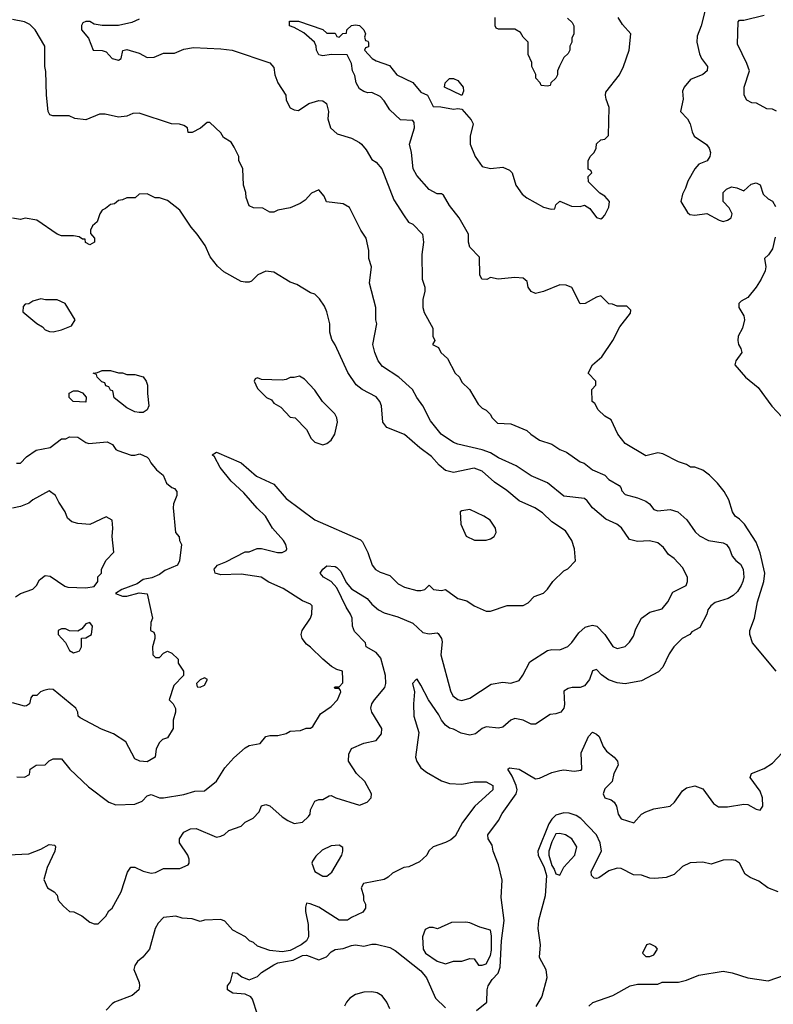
# Model space of a CAD drawing. Header units: inches. Extents: x 2380053 to 2584298, y 380219 to 546618.
# Tile 256 of 256: x 2450966 to 2454655, y 511500 to 516320. Entities that reach past the tile are written whole.
import ezdxf

# ---------------------------------------------------------------- set-up
doc = ezdxf.new("R2010")
doc.units = ezdxf.units.IN
doc.header["$MEASUREMENT"] = 0
doc.layers.add('C4551', color=7, linetype='Continuous')

msp = doc.modelspace()

# ---------------------------------------------------------------- linework, layer by layer
at = {"layer": 'C4551', "color": 2}
for points, elevation in [([(2450910, 512232), (2451010, 512236), (2451070, 512258.8), (2451110, 512282), (2451138, 512278), (2451142, 512270), (2451138, 512250), (2451101, 512170), (2451084.7, 512110), (2451102, 512070), (2451134, 512050), (2451150, 512034), (2451154, 512010), (2451179.6, 511979.6), (2451210, 511954), (2451231.6, 511951.6), (2451270, 511932), (2451310, 511902), (2451330, 511894), (2451350, 511894), (2451388.4, 511931.6), (2451403.1, 511956.9), (2451418, 511970), (2451462, 512050), (2451493.6, 512146.4), (2451510, 512171.3), (2451530, 512171.3), (2451570, 512151.3), (2451610, 512141), (2451630, 512144.7), (2451670, 512164.7), (2451750, 512164.7), (2451790, 512182), (2451795.3, 512190), (2451795.3, 512210), (2451788.7, 512230), (2451748.7, 512290), (2451748.7, 512310), (2451770, 512342), (2451802, 512358), (2451830, 512361), (2451930, 512318), (2451950, 512322), (2451968.9, 512331.1), (2451989.1, 512350.9), (2452050, 512372), (2452070, 512392), (2452108.9, 512411.1), (2452138, 512442), (2452149.3, 512470.7), (2452170, 512478), (2452190, 512471.3), (2452250, 512418), (2452278.8, 512398.8), (2452310, 512384.7), (2452350, 512392), (2452380.4, 512419.6), (2452388, 512430), (2452388.9, 512451.1), (2452410, 512494), (2452430, 512502), (2452450, 512502), (2452480.4, 512519.6), (2452490, 512522), (2452514, 512510), (2452630, 512474), (2452666, 512490), (2452686, 512510), (2452688, 512530), (2452655.3, 512590), (2452615.3, 512630), (2452575.3, 512690), (2452576.4, 512723.6), (2452590, 512752), (2452650, 512778), (2452710, 512791.3), (2452736.5, 512823.5), (2452739, 512850), (2452689.3, 512929.3), (2452685.2, 512950), (2452689.3, 512970), (2452702.7, 512990), (2452752.7, 513050), (2452758, 513070), (2452756, 513110), (2452734, 513194), (2452710, 513222), (2452662, 513250), (2452658, 513270), (2452604.7, 513324.7), (2452595.3, 513350), (2452593.2, 513390), (2452585.2, 513410), (2452563.9, 513443.9), (2452518, 513538), (2452490, 513569.4), (2452453.2, 513590), (2452437.2, 513610), (2452449.4, 513630.6), (2452470, 513646.8), (2452510, 513643), (2452518.3, 513638.3), (2452537.6, 513617.6), (2452563.9, 513563.9), (2452590, 513534), (2452666.6, 513486.6), (2452690, 513458), (2452722, 513430), (2452750, 513416), (2452816.8, 513396.8), (2452890, 513366), (2452939.8, 513319.8), (2452970, 513314), (2453010, 513318), (2453014.4, 513314.4), (2453030.7, 513290.7), (2453034.4, 513274.4), (2453028, 513210), (2453074.4, 513034.4), (2453086, 513010), (2453110, 512991), (2453130, 512986.8), (2453170, 512998.8), (2453273.6, 513066.4), (2453330, 513077.3), (2453370, 513071), (2453410, 513084.7), (2453429.3, 513110.7), (2453463.1, 513176.9), (2453550, 513231), (2453570, 513236), (2453610, 513234.8), (2453649.3, 513250.7), (2453669.3, 513270.7), (2453702, 513318), (2453734.6, 513345.4), (2453750, 513351.3), (2453770, 513356), (2453791.3, 513350), (2453830.6, 513310.6), (2453870, 513251.3), (2453890, 513242), (2453930, 513252), (2453950, 513272), (2453970, 513302), (2453982, 513338), (2454009.5, 513390.5), (2454050, 513418.8), (2454110, 513436), (2454139, 513470), (2454163.1, 513516.9), (2454228, 513550), (2454235.3, 513570), (2454235.3, 513590), (2454210, 513638), (2454170, 513682), (2454142, 513702), (2454116.5, 513736.5), (2454090, 513759), (2454049.1, 513769.1), (2453990, 513766), (2453950, 513775.3), (2453911.7, 513831.7), (2453889.5, 513849.5), (2453834.8, 513874.8), (2453769.6, 513929.6), (2453744.1, 513964.1), (2453730, 513976), (2453630, 513986.6), (2453550, 514053.2), (2453470, 514086), (2453395.6, 514135.6), (2453310, 514175.1), (2453270, 514199.5), (2453230, 514214), (2453110, 514241.2), (2453089.5, 514249.5), (2453029, 514290), (2452976.5, 514356.5), (2452939, 514430), (2452909.5, 514469.5), (2452889, 514510), (2452822, 514570), (2452742.4, 514622.4), (2452721.2, 514650), (2452704, 514690), (2452695.3, 514730), (2452714, 514830), (2452709.1, 514850.9), (2452708.7, 514910), (2452678, 515030), (2452688.7, 515110), (2452675.3, 515150), (2452675.3, 515190), (2452662, 515250), (2452635.3, 515290), (2452580.4, 515400.4), (2452550, 515418), (2452468.4, 515428.4), (2452456.4, 515456.4), (2452430, 515486), (2452394, 515470), (2452363.6, 515436.4), (2452339.6, 515420.4), (2452290, 515398), (2452230, 515388), (2452210, 515378), (2452190, 515378), (2452156.4, 515396.4), (2452110, 515398), (2452090, 515408), (2452075.3, 515450), (2452073.6, 515473.6), (2452062, 515510), (2452058, 515590), (2452038, 515630), (2452038, 515650), (2452016.4, 515696.4), (2452000.4, 515720.4), (2451963.1, 515743.1), (2451950, 515766), (2451896.4, 515816.4), (2451883.6, 515816.4), (2451851.6, 515788.4), (2451810, 515768), (2451790, 515768), (2451788, 515790), (2451770, 515802), (2451748.9, 515808.9), (2451709.1, 515809.1), (2451550, 515862), (2451519.6, 515860.4), (2451490, 515848), (2451450, 515842), (2451383.6, 515856.4), (2451356.4, 515856.4), (2451290, 515828.7), (2451236.4, 515836.4), (2451208.4, 515848.4), (2451128.4, 515848.4), (2451113.2, 515853.2), (2451105.2, 515870), (2451098, 515950), (2451094.6, 516065.4), (2451089, 516090), (2451088.7, 516190), (2451042, 516270), (2451015.5, 516295.5), (2450990, 516309), (2450930, 516321.2)], 50), ([(2451550, 516322), (2451514.6, 516305.4), (2451450, 516292), (2451370, 516291.3), (2451330, 516298), (2451309.1, 516310.9), (2451289.1, 516310.9), (2451275.3, 516304.7), (2451269.1, 516290.9), (2451269.3, 516269.3), (2451302, 516230), (2451326, 516170), (2451370, 516168.7), (2451390, 516162), (2451418, 516130), (2451450, 516122), (2451462, 516130), (2451471.6, 516168.4), (2451490, 516174), (2451550, 516155.3), (2451590, 516135.3), (2451623.6, 516136.4), (2451670, 516155.3), (2451723.6, 516156.4), (2451770, 516175.3), (2451816.9, 516183.1), (2451950, 516177.2), (2452006, 516170), (2452190, 516108), (2452210, 516086), (2452215.3, 516050), (2452228.7, 516010), (2452268.7, 515950), (2452270, 515926), (2452290, 515888), (2452310, 515878), (2452330, 515875.3), (2452382, 515910), (2452430, 515924), (2452450, 515922), (2452468, 515910), (2452477.2, 515870), (2452474.6, 515834.6), (2452488, 515790), (2452520.2, 515760.2), (2452590, 515739), (2452630, 515719), (2452639, 515710), (2452662, 515682), (2452690, 515635.3), (2452710, 515622), (2452739, 515590), (2452798, 515438), (2452844.7, 515364.7), (2452869.3, 515329.3), (2452890, 515318), (2452938, 515270), (2452942, 515230), (2452934, 515170), (2452935.3, 515050), (2452948.7, 515010), (2452948.7, 514990), (2452939, 514950), (2452939, 514910), (2452945.6, 514885.6), (2452988, 514810), (2452988, 514770), (2452998, 514750), (2452986, 514730), (2453015.3, 514715.3), (2453028, 514690), (2453060.4, 514660.4), (2453098, 514590), (2453118, 514570), (2453130, 514546), (2453168, 514510), (2453210, 514438), (2453230, 514418), (2453250, 514408), (2453268.9, 514388.9), (2453278, 514370), (2453305.2, 514345.2), (2453370, 514342), (2453448.9, 514308.9), (2453468, 514290), (2453510, 514262), (2453570, 514242), (2453610, 514215.3), (2453643.1, 514203.1), (2453710, 514155.3), (2453728.9, 514148.9), (2453770, 514115.3), (2453829.3, 514089.3), (2453850, 514068.7), (2453900.2, 514040.2), (2453909.1, 514029.1), (2453913.2, 514013.2), (2453930, 513995.3), (2453990, 513979), (2454030, 513962), (2454049.1, 513949.1), (2454070, 513922), (2454090, 513915.3), (2454150, 513921.2), (2454188, 513910), (2454232.1, 513872.1), (2454272.9, 513812.9), (2454292.9, 513792.9), (2454338, 513770), (2454410, 513758.4), (2454425.2, 513750), (2454439.5, 513730), (2454453.4, 513693.4), (2454471.5, 513671.5), (2454494, 513654), (2454507.3, 513630), (2454509.6, 513590.4), (2454505.1, 513570), (2454498, 513550), (2454479.1, 513520.9), (2454458.9, 513501.1), (2454434.2, 513485.8), (2454370, 513466.8), (2454349.5, 513450.5), (2454334, 513430), (2454328.7, 513410), (2454295.3, 513344.7), (2454256.4, 513323.6), (2454246, 513310), (2454208, 513290), (2454168, 513250), (2454144.7, 513215.3), (2454114, 513150), (2454092.5, 513127.5), (2454010, 513082.8), (2453930, 513067.7), (2453890, 513073), (2453848.4, 513088.4), (2453813.2, 513113.2), (2453790, 513138), (2453770, 513132), (2453755.3, 513090), (2453730, 513058), (2453708.9, 513051.1), (2453670, 513051), (2453650, 513046), (2453630, 513032), (2453632.1, 512967.9), (2453629, 512950), (2453615.3, 512930), (2453590, 512921), (2453562, 512918), (2453490, 512871.3), (2453470, 512871.3), (2453430, 512891), (2453390, 512898), (2453370, 512891.3), (2453330, 512856), (2453310, 512851), (2453250, 512858.8), (2453229.4, 512850.6), (2453196.5, 512823.5), (2453170, 512818), (2453127.1, 512827.1), (2453090, 512846), (2453070, 512851), (2453050, 512866.8), (2453030, 512890.8), (2453016.9, 512916.9), (2452966.8, 512990), (2452930, 513062), (2452910.8, 513090.8), (2452906, 513090), (2452889.2, 513070), (2452899, 513030), (2452894, 512970), (2452895.3, 512910), (2452919, 512830), (2452904, 512710), (2452909.1, 512689.1), (2452930, 512658), (2452956.5, 512636.5), (2453030, 512594), (2453070, 512581.2), (2453130, 512577.2), (2453190, 512589.3), (2453249.1, 512589.1), (2453282, 512570), (2453282, 512550), (2453193.2, 512470), (2453133.2, 512390), (2453097, 512323), (2453075.5, 512304.5), (2453050, 512291), (2452989.1, 512270.9), (2452969.1, 512250.9), (2452958, 512230), (2452923.1, 512196.9), (2452870, 512172), (2452846, 512170), (2452790, 512142), (2452770, 512122), (2452750, 512111.3), (2452648.9, 512091.1), (2452638, 512070), (2452648, 512030), (2452648, 512010), (2452658, 511990), (2452658, 511970), (2452646, 511950), (2452590, 511924.7), (2452570, 511911), (2452530, 511911), (2452430, 511974.8), (2452388, 511992), (2452370, 511994), (2452364.7, 511975.3), (2452365.6, 511954.4), (2452377.2, 511890), (2452379, 511830), (2452369, 511810), (2452344, 511790), (2452290, 511763.7), (2452250, 511757.1), (2452190, 511762.8), (2452130, 511784.7), (2452110, 511802), (2452091, 511811), (2452072, 511830), (2452010, 511862.8), (2451970, 511906), (2451950, 511914.8), (2451870, 511911.3), (2451850, 511904.7), (2451810, 511918), (2451762, 511922), (2451730, 511931.3), (2451670, 511924.7), (2451643.2, 511896.8), (2451629.4, 511870.6), (2451602, 511770), (2451569.1, 511730.9), (2451542, 511710), (2451529, 511690), (2451524, 511670), (2451550, 511606), (2451553.2, 511590), (2451548.7, 511570), (2451516.5, 511543.5), (2451429.3, 511510.7), (2451418, 511502), (2451389.1, 511470.9)], 46), ([(2454669, 513130), (2454553.2, 513270), (2454539, 513310), (2454539, 513330), (2454562, 513390), (2454577.2, 513470), (2454609, 513570), (2454613.2, 513610), (2454589.6, 513709.6), (2454570, 513762), (2454514, 513850), (2454490, 513875.3), (2454468.7, 513890), (2454455.3, 513910), (2454437.2, 513970), (2454414, 514010), (2454382, 514050), (2454342, 514090), (2454310, 514114), (2454270, 514128.7), (2454250, 514128.7), (2454230, 514142), (2454190, 514155.3), (2454114.6, 514194.6), (2454090, 514199), (2454030, 514185.2), (2453930, 514245.2), (2453894, 514290), (2453860.4, 514360.4), (2453830, 514378), (2453798, 514410), (2453780.4, 514440.4), (2453768, 514450), (2453766, 514510), (2453786, 514530), (2453786, 514550), (2453748, 514590), (2453769.3, 514630.7), (2453815.3, 514670), (2453868.7, 514750), (2453904, 514816), (2453956.4, 514883.6), (2453958, 514898), (2453938, 514918), (2453890, 514918), (2453867.3, 514927.3), (2453850, 514928), (2453810, 514968), (2453790, 514962), (2453734, 514930), (2453709, 514929), (2453668.4, 515008.4), (2453640.4, 515020.4), (2453610, 515022), (2453530.6, 514989.4), (2453490, 514979), (2453468.9, 514988.9), (2453455.3, 515010), (2453450, 515038), (2453430, 515054), (2453390, 515057.2), (2453308.7, 515048.7), (2453270, 515058), (2453252, 515048), (2453228, 515050), (2453218, 515070), (2453216.4, 515156.4), (2453170, 515206), (2453162, 515230), (2453162, 515270), (2453117.2, 515350), (2453069.2, 515410), (2453040.4, 515460.4), (2453030, 515468), (2453010, 515468), (2452970, 515488.7), (2452910, 515557.2), (2452892.3, 515590), (2452884.5, 515670), (2452874.5, 515710), (2452899, 515790), (2452896.4, 515816.4), (2452890, 515826), (2452830, 515828.7), (2452778, 515878), (2452750, 515922), (2452730, 515944), (2452690, 515964), (2452670, 515962), (2452650, 515968), (2452630, 515982), (2452613.2, 516010), (2452606.3, 516046.3), (2452595.3, 516070), (2452590, 516106), (2452568.4, 516148.4), (2452490.9, 516149.1), (2452450, 516142), (2452430, 516148), (2452419, 516170), (2452417.2, 516190), (2452409, 516210), (2452356, 516256), (2452310, 516282), (2452286, 516290), (2452287.3, 516312.7), (2452330, 516312), (2452450, 516272), (2452470, 516254), (2452510, 516254), (2452518, 516238), (2452530, 516234), (2452548.4, 516251.6), (2452566, 516254), (2452568, 516270), (2452590, 516291.3), (2452610, 516294.8), (2452630, 516290.8), (2452651, 516270), (2452658, 516250), (2452654, 516234), (2452658, 516218), (2452670, 516214), (2452672.7, 516207.3), (2452672.7, 516187.3), (2452658, 516182), (2452654, 516170), (2452692, 516130), (2452710, 516118), (2452775.3, 516095.3), (2452812, 516050), (2452890, 516012), (2452930, 515964.7), (2452962, 515950), (2452990, 515894), (2453027.3, 515892.7), (2453090, 515881), (2453110, 515884.7), (2453130, 515882), (2453176, 515830), (2453186, 515810), (2453171, 515750), (2453171, 515710), (2453194.8, 515650), (2453230, 515601), (2453270, 515591), (2453330, 515598), (2453363.5, 515583.5), (2453376, 515570), (2453394.8, 515510), (2453425.2, 515465.2), (2453447.9, 515447.9), (2453530, 515402), (2453568, 515392), (2453586, 515394), (2453590, 515414), (2453610, 515432), (2453666.4, 515406.4), (2453710, 515406), (2453730, 515412), (2453756, 515396), (2453790, 515352), (2453810, 515344.7), (2453818, 515350), (2453830, 515362), (2453850, 515402), (2453852.7, 515430), (2453830, 515455.3), (2453806, 515470), (2453750, 515526), (2453748.4, 515551.6), (2453766, 515570), (2453762, 515582), (2453748.4, 515588.4), (2453748.4, 515628.4), (2453758, 515650), (2453778, 515670), (2453788, 515690), (2453790, 515712), (2453810, 515732), (2453830, 515734), (2453847.3, 515752.7), (2453852, 515890), (2453836, 515930), (2453832.7, 515950), (2453835.5, 515964.5), (2453902, 516050), (2453922, 516090), (2453948.7, 516170), (2453958, 516250), (2453915.9, 516295.9), (2453895.1, 516330)], 42), ([(2453647.3, 516327.3), (2453670, 516306), (2453678, 516290), (2453678, 516250), (2453668, 516230), (2453668, 516210), (2453658, 516190), (2453658, 516170), (2453650, 516154), (2453630, 516134), (2453608.4, 516091.6), (2453598, 516070), (2453598, 516050), (2453590, 516034), (2453566, 516010), (2453562, 515998), (2453550, 515994), (2453518, 515998), (2453514, 516010), (2453492.7, 516032.7), (2453491.6, 516051.6), (2453472, 516090), (2453472, 516110), (2453454, 516150), (2453454, 516210), (2453430, 516234), (2453416.9, 516256.9), (2453390, 516274), (2453310, 516274), (2453298, 516278), (2453294, 516290), (2453294, 516330)], 46), ([(2454319.8, 516360.2), (2454301.6, 516290), (2454281.5, 516238.5), (2454281.1, 516210), (2454292.8, 516152.8), (2454303.1, 516130), (2454332.4, 516090), (2454330.5, 516070), (2454310, 516051.8), (2454250, 516026.6), (2454218.8, 515990), (2454211, 515970), (2454214, 515930), (2454201, 515870), (2454234, 515834), (2454247.7, 515810), (2454257.3, 515770), (2454267.3, 515750), (2454328, 515708), (2454341, 515690), (2454346.8, 515670), (2454344.7, 515650), (2454331.1, 515628.9), (2454290, 515613.2), (2454271.3, 515590), (2454236, 515530), (2454225.4, 515494.6), (2454210, 515466), (2454202, 515430), (2454235.3, 515375.3), (2454246.8, 515366.8), (2454270, 515362.8), (2454330, 515371), (2454390, 515338), (2454410, 515332), (2454430, 515338), (2454448, 515350), (2454453.2, 515370), (2454438, 515398), (2454408.7, 515430), (2454410, 515474), (2454426, 515490), (2454450, 515502), (2454476.9, 515496.9), (2454510, 515482), (2454546.3, 515513.7), (2454570, 515521), (2454590, 515512), (2454605.4, 515465.4), (2454630, 515442), (2454650.7, 515430.7), (2454665.4, 515405.4)], 42), ([(2454670, 515872), (2454650, 515882), (2454623.6, 515883.6), (2454571.6, 515911.6), (2454550, 515912), (2454525.4, 515925.4), (2454512, 515950), (2454512, 515990), (2454538, 516070), (2454525.4, 516105.4), (2454479.6, 516199.6), (2454482, 516310), (2454490, 516318), (2454510, 516318), (2454610, 516341.2)], 46), ([(2450952.7, 512612.7), (2450990, 512612), (2451014.6, 512625.4), (2451018, 512650), (2451046, 512670), (2451090, 512672), (2451110, 512692), (2451130, 512702), (2451170, 512702), (2451212, 512650), (2451303.5, 512563.5), (2451402, 512490), (2451436.9, 512476.9), (2451530, 512478.8), (2451565.6, 512494.4), (2451590, 512521), (2451610, 512526), (2451650, 512510.7), (2451669.3, 512510.7), (2451770, 512526.8), (2451823.6, 512543.6), (2451870, 512544.7), (2451930, 512591.3), (2451970, 512658), (2452014.2, 512705.8), (2452070, 512756), (2452090, 512766), (2452143.1, 512776.9), (2452170, 512811.3), (2452190, 512816), (2452230, 512816), (2452270, 512826), (2452290, 512836), (2452340.4, 512839.6), (2452368.9, 512851.1), (2452390, 512852), (2452400.4, 512859.6), (2452438.6, 512921.4), (2452490, 512958), (2452522, 512990), (2452538, 513030), (2452536.4, 513036.4), (2452530, 513046), (2452510, 513046), (2452506, 513050), (2452510, 513054), (2452530, 513054), (2452547.3, 513072.7), (2452548, 513090), (2452546, 513130), (2452518, 513138), (2452492.9, 513152.9), (2452449.3, 513189.3), (2452390, 513248.7), (2452370, 513262), (2452348.7, 513290), (2452344, 513310), (2452349, 513330), (2452388.7, 513390), (2452395.3, 513410), (2452398, 513450), (2452390, 513458), (2452350, 513475.3), (2452254.8, 513534.8), (2452185.6, 513565.6), (2452148, 513590), (2452050, 513605.2), (2451950, 513602.7), (2451922, 513610), (2451917.2, 513630), (2451934, 513650), (2451974.5, 513665.5), (2452070, 513714), (2452090, 513714), (2452129.1, 513730.9), (2452149.1, 513730.9), (2452228.4, 513711.6), (2452250, 513711.3), (2452270, 513722), (2452274, 513730), (2452269, 513750), (2452257.2, 513770), (2452204, 513830), (2452169.2, 513890), (2452128, 513928), (2452063.3, 514003.3), (2452001.3, 514061.3), (2451946.7, 514126.7), (2451919, 514179), (2451908.7, 514190), (2451930, 514202), (2452050.5, 514150.5), (2452124.5, 514084.5), (2452210, 514046), (2452270, 513976), (2452410, 513871), (2452633.7, 513773.7), (2452643.5, 513763.5), (2452670.6, 513710.6), (2452691, 513650), (2452707.9, 513627.9), (2452730, 513614.8), (2452778, 513598), (2452818, 513558), (2452850, 513541), (2452910, 513526), (2452930, 513526), (2452949, 513531), (2452970, 513551), (2452991, 513531), (2453030, 513526), (2453050, 513530.8), (2453110, 513486), (2453154.4, 513474.4), (2453191.1, 513451.1), (2453250, 513424.7), (2453270, 513424.7), (2453351.6, 513451.6), (2453430, 513452), (2453454.6, 513465.4), (2453484.7, 513495.3), (2453530, 513512), (2453550, 513532), (2453575.3, 513570), (2453630, 513622), (2453648.4, 513631.6), (2453686, 513670), (2453682, 513730), (2453668.7, 513770), (2453637.2, 513817.2), (2453570, 513862), (2453525.6, 513905.6), (2453488, 513930), (2453410, 513964), (2453350, 514015.3), (2453290, 514055.3), (2453228.9, 514108.9), (2453190, 514124), (2453090, 514102.7), (2453050, 514113.2), (2453018.9, 514138.9), (2452981, 514181), (2452923.9, 514223.9), (2452850, 514289), (2452762.7, 514322.7), (2452744, 514350), (2452737.2, 514430), (2452729, 514450), (2452710, 514473.2), (2452642, 514510), (2452612.5, 514532.5), (2452572.5, 514592.5), (2452510, 514728), (2452493.6, 514753.6), (2452484, 514790), (2452484, 514830), (2452469.1, 514889.1), (2452458, 514918), (2452432.9, 514952.9), (2452410, 514975.3), (2452390, 514982), (2452323.1, 515023.1), (2452290, 515035.3), (2452210, 515084), (2452170, 515088.7), (2452132, 515070), (2452099.8, 515040.2), (2452090, 515035.3), (2452070, 515035.3), (2452050, 515038), (2451964.7, 515084.7), (2451933.6, 515113.6), (2451899, 515159), (2451873.6, 515213.6), (2451835.3, 515270), (2451804.7, 515304.7), (2451750, 515388), (2451690, 515435.3), (2451650, 515448), (2451628.4, 515448.4), (2451590, 515468), (2451550, 515466), (2451531.6, 515448.4), (2451490, 515448), (2451470, 515438), (2451450, 515435.3), (2451430, 515418), (2451410, 515415.3), (2451385.4, 515394.6), (2451370, 515388), (2451358, 515370), (2451344.7, 515330), (2451322, 515310), (2451312, 515290), (2451312.7, 515272.7), (2451332, 515250), (2451332, 515230), (2451310, 515218), (2451288.9, 515228.9), (2451286, 515246), (2451274, 515246), (2451256.4, 515256.4), (2451230, 515262), (2451170, 515262), (2451150, 515269.2), (2451050, 515339), (2450992, 515348), (2450970, 515342), (2450930, 515348.7)], 54), ([(2454664.5, 515255.5), (2454650, 515198), (2454631.1, 515168.9), (2454612, 515150), (2454618.8, 515110), (2454614.8, 515090), (2454595.5, 515050), (2454570.6, 515010), (2454530, 514959), (2454498, 514942), (2454486, 514930), (2454486, 514910), (2454510.7, 514870), (2454514, 514850), (2454504.7, 514810), (2454482.8, 514770), (2454480.7, 514750), (2454484, 514730), (2454496, 514710), (2454501, 514690), (2454471, 514650), (2454466.8, 514630), (2454518.8, 514570), (2454579.9, 514519.9), (2454647.1, 514427.1), (2454720.4, 514350)], 42), ([(2450950, 514148), (2450970, 514148), (2450999.8, 514180.2), (2451047.1, 514212.9), (2451114.4, 514225.6), (2451170, 514268), (2451191.6, 514268.4), (2451210, 514278), (2451250, 514275.3), (2451289.1, 514249.1), (2451304.7, 514244.7), (2451393.6, 514253.6), (2451420.4, 514240.4), (2451436.4, 514216.4), (2451446, 514210), (2451511.6, 514188.4), (2451530, 514188), (2451554.6, 514194.6), (2451590, 514178), (2451598, 514170), (2451608, 514150), (2451636.4, 514116.4), (2451668, 514090), (2451684, 514050), (2451710, 514029), (2451724, 514024), (2451735.3, 514010), (2451735.3, 513990), (2451719, 513950), (2451717.2, 513930), (2451728.9, 513808.9), (2451747.3, 513787.3), (2451748, 513770), (2451758, 513750), (2451748.7, 513670), (2451739, 513650), (2451676, 513624), (2451650, 513604.4), (2451612.7, 513587.3), (2451570, 513578.9), (2451541.3, 513558.7), (2451465.2, 513530), (2451435.3, 513510), (2451470, 513497), (2451490, 513497.6), (2451550, 513514), (2451589.5, 513509.5), (2451615.3, 513390), (2451608, 513368), (2451606, 513330), (2451622, 513322), (2451627.3, 513307.3), (2451628, 513290), (2451615.3, 513250), (2451618, 513210), (2451630, 513198), (2451650, 513198), (2451670, 513218), (2451690, 513228), (2451710, 513219), (2451742, 513190), (2451742, 513170), (2451768, 513130), (2451768, 513110), (2451720.2, 513059.8), (2451698, 512990), (2451718, 512970), (2451728.4, 512948.4), (2451728.7, 512930), (2451718, 512890), (2451718, 512850), (2451690, 512804.7), (2451664.7, 512795.3), (2451650, 512782), (2451634, 512750), (2451628.7, 512710), (2451590, 512687.3), (2451554, 512690), (2451530, 512701), (2451484.7, 512784.7), (2451424.5, 512824.5), (2451365.8, 512845.8), (2451262, 512902), (2451252, 512910), (2451251.3, 512930), (2451241, 512950), (2451130, 513040.7), (2451110, 513042), (2451083.7, 513036.3), (2451068, 513030), (2451050, 513012), (2451028.4, 513011.6), (2451020.4, 512999.6), (2451014, 512970), (2450998.6, 512961.4), (2450990, 512958.8), (2450930, 512974.8)], 58), ([(2450945.6, 513494.4), (2450970, 513511.3), (2451030, 513532), (2451048, 513550), (2451063.1, 513576.9), (2451090, 513598), (2451115.3, 513595.3), (2451186.4, 513546.4), (2451202, 513542), (2451290, 513538.8), (2451330, 513544.7), (2451348, 513570), (2451348, 513592), (2451366, 513610), (2451366, 513630), (2451390, 513674), (2451427.3, 513712.7), (2451418, 513790), (2451422, 513830), (2451418, 513870), (2451390, 513886), (2451310, 513848.7), (2451250, 513854), (2451222, 513862), (2451200.2, 513880.2), (2451188.7, 513910), (2451157.2, 513957.2), (2451142, 513990), (2451110, 514013.2), (2451030.5, 513969.5), (2451010, 513953.2), (2450970, 513937.2), (2450930, 513929.2)], 62), ([(2453201.2, 511470), (2453251.8, 511510), (2453254, 511570), (2453259.6, 511590), (2453278.2, 511621.8), (2453308.5, 511651.5), (2453318, 511682), (2453324.2, 511810), (2453338, 511910), (2453322.8, 512022.8), (2453327.2, 512107.2), (2453310, 512182), (2453284, 512250), (2453278.6, 512278.6), (2453259, 512310), (2453257.2, 512330), (2453310, 512398.8), (2453327, 512433), (2453395.8, 512530), (2453400.5, 512550), (2453396.3, 512570), (2453377.1, 512617.1), (2453355.3, 512650), (2453362.7, 512657.3), (2453410, 512650.6), (2453490, 512603), (2453510, 512607.3), (2453570, 512634.4), (2453610, 512644.4), (2453630, 512648), (2453679.3, 512640.7), (2453714, 512646), (2453718, 512650), (2453714, 512730), (2453749.3, 512810.7), (2453770, 512832), (2453790, 512822), (2453802, 512810), (2453821.4, 512761.4), (2453838.8, 512738.8), (2453876, 512710), (2453891.3, 512690), (2453896, 512670), (2453874.8, 512630), (2453866, 512590), (2453830, 512554), (2453822.4, 512530), (2453830.5, 512510.5), (2453860.3, 512500.3), (2453875.5, 512490), (2453886.7, 512470), (2453894.9, 512430), (2453910, 512408.2), (2453972.3, 512387.7), (2454009.4, 512430), (2454030, 512442.6), (2454070, 512457.3), (2454150, 512470.3), (2454170.8, 512489.2), (2454210, 512545.3), (2454230, 512558.9), (2454270, 512568.9), (2454310, 512553.7), (2454362.1, 512482.1), (2454387, 512467), (2454430, 512466.4), (2454510, 512480.2), (2454530, 512478.3), (2454570, 512454.9), (2454590, 512450.8), (2454603.7, 512470), (2454602, 512510), (2454590, 512542.7), (2454542, 512610), (2454548, 512630), (2454610, 512653.7), (2454650, 512680.9), (2454697.6, 512730)], 42), ([(2454678, 512050), (2454628, 512070), (2454583.1, 512103.1), (2454540.9, 512120.9), (2454517.5, 512137.5), (2454489.4, 512190), (2454470, 512203.6), (2454450, 512207.6), (2454410, 512206), (2454350, 512185.2), (2454310, 512195.8), (2454248.1, 512191.9), (2454210, 512174.3), (2454170, 512135.1), (2454130, 512120.3), (2454074.9, 512114.9), (2454050, 512117.7), (2454010, 512131.1), (2453970, 512134.3), (2453910, 512164), (2453890, 512165.7), (2453850, 512152.8), (2453800.6, 512119.4), (2453790, 512115.1), (2453777.6, 512117.6), (2453764.2, 512130), (2453763.1, 512150), (2453813.3, 512250), (2453807.6, 512290), (2453789.6, 512330), (2453712.3, 512410), (2453690, 512424.5), (2453655.1, 512435.1), (2453630, 512436.9), (2453590, 512425.1), (2453570, 512406), (2453556.3, 512383.7), (2453502.3, 512250), (2453503.6, 512230), (2453533.7, 512170), (2453544.9, 512130), (2453538.6, 512030), (2453505.7, 511910), (2453502, 511870), (2453513.4, 511790), (2453508.8, 511730), (2453541.6, 511670), (2453546.4, 511630), (2453521.7, 511538.3), (2453491.7, 511488.3)], 42), ([(2452129.3, 511450), (2452104.8, 511524.8), (2452096.6, 511536.6), (2452069.6, 511549.6), (2452010, 511553.6), (2451983.7, 511570), (2451983.7, 511590), (2451998, 511610), (2452010, 511654.8), (2452030, 511652.7), (2452054, 511634), (2452090, 511618.8), (2452130, 511636.3), (2452150, 511654.9), (2452210, 511693.4), (2452230, 511702), (2452304.9, 511715.1), (2452350, 511738.3), (2452370, 511740.3), (2452430, 511717), (2452468.3, 511731.7), (2452490, 511756.3), (2452510, 511767.3), (2452550, 511772.4), (2452590, 511788), (2452610, 511790.4), (2452650, 511784.9), (2452690, 511794.4), (2452710, 511794.4), (2452777.3, 511777.3), (2452803.4, 511763.4), (2452930, 511663), (2452957, 511630), (2453000.7, 511530), (2453050, 511482)], 42), ([(2453752, 511490), (2453771.1, 511508.9), (2453870, 511542), (2453954, 511590), (2453990, 511598), (2454090, 511598), (2454110, 511608), (2454190, 511608.7), (2454230, 511618), (2454290, 511642), (2454410, 511662), (2454453.6, 511653.6), (2454530, 511628.7), (2454630, 511615.3), (2454710, 511642)], 46), ([(2452777.5, 511477.5), (2452762.4, 511510), (2452740.4, 511540.4), (2452716.1, 511556.1), (2452690, 511561.5), (2452650, 511559.8), (2452610, 511548.4), (2452582.4, 511530), (2452565.3, 511510), (2452555.3, 511490)], 42)]:
    msp.add_lwpolyline(points, dxfattribs=dict(at, elevation=elevation))
for points, elevation in [([(2453130, 515948), (2453046, 515990), (2453048, 516010), (2453070, 516031.3), (2453090, 516032), (2453110, 516022), (2453136, 515990), (2453138, 515970)], 42), ([(2451070, 514954), (2451030, 514942), (2451010, 514928), (2450992.7, 514927.3), (2450983.6, 514916.4), (2450982, 514890), (2451050, 514832), (2451076.9, 514816.9), (2451090, 514802), (2451112.7, 514792.7), (2451130, 514792), (2451170, 514802), (2451219, 514821), (2451238, 514850), (2451188, 514930), (2451150, 514948.7), (2451091.6, 514948.4)], 58), ([(2451450, 514591.3), (2451470, 514591.3), (2451490, 514582), (2451530, 514582), (2451570, 514572), (2451584.7, 514550), (2451591, 514530), (2451591, 514490), (2451598.8, 514430), (2451590, 514409), (2451570, 514397.2), (2451550, 514396), (2451530, 514399.3), (2451490, 514419), (2451428.9, 514468.9), (2451422, 514502), (2451410, 514506), (2451402, 514522), (2451387.3, 514527.3), (2451382, 514542), (2451367.3, 514547.3), (2451346, 514570), (2451342, 514582), (2451326, 514590), (2451347.3, 514592.7), (2451370, 514602), (2451410, 514602)], 54), ([(2452335.3, 514575.3), (2452310, 514568), (2452290, 514568), (2452270, 514558), (2452250, 514555.3), (2452150, 514558), (2452130, 514566), (2452118, 514562), (2452114, 514550), (2452130, 514514), (2452174, 514470), (2452198, 514458), (2452210, 514442), (2452243.6, 514423.6), (2452290, 514374), (2452314, 514370), (2452370, 514314), (2452392, 514270), (2452410, 514252), (2452450, 514238), (2452470, 514244.7), (2452490, 514262), (2452508.7, 514290), (2452522, 514350), (2452519, 514370), (2452508.7, 514390), (2452448, 514450), (2452410, 514506), (2452360.4, 514560.4)], 58), ([(2451290, 514448), (2451228, 514450), (2451208, 514470), (2451208.4, 514491.6), (2451230, 514502), (2451250, 514502), (2451272.7, 514492.7), (2451292, 514472)], 54), ([(2453170, 513922), (2453130, 513915.3), (2453122, 513910), (2453124.7, 513850), (2453151.6, 513791.6), (2453191.6, 513771.6), (2453250, 513771.3), (2453270, 513778), (2453288, 513790), (2453298, 513810), (2453295.3, 513830), (2453268, 513870), (2453238, 513890)], 58), ([(2451310, 513368), (2451290, 513362), (2451270, 513338), (2451250, 513326), (2451210, 513328), (2451190, 513338), (2451170, 513338), (2451154, 513330), (2451154, 513310), (2451191, 513271), (2451210, 513232), (2451230, 513221), (2451250, 513226), (2451258, 513230), (2451268, 513250), (2451268, 513292), (2451290, 513294), (2451318, 513310), (2451322, 513350)], 62), ([(2451870, 513098), (2451850, 513088), (2451832, 513070), (2451834, 513054), (2451850, 513052), (2451870, 513062), (2451886, 513090)], 58), ([(2453610, 512335.3), (2453590, 512334), (2453570, 512295.3), (2453555.5, 512250), (2453555.5, 512230), (2453570, 512178.8), (2453582, 512162), (2453590, 512138), (2453610, 512132), (2453629.4, 512170.6), (2453684, 512230), (2453693.2, 512270), (2453668.7, 512310), (2453638, 512330)], 46), ([(2452530, 512278), (2452490, 512275.3), (2452446.4, 512253.6), (2452415.3, 512224.7), (2452399.8, 512200.2), (2452396, 512190), (2452411.3, 512150), (2452450, 512127.3), (2452470, 512126.8), (2452493.8, 512146.2), (2452542, 512230), (2452548, 512250), (2452547.3, 512267.3)], 50), ([(2453150, 511902), (2453079.6, 511900.4), (2453011.1, 511868.9), (2452990, 511875.3), (2452970, 511875.3), (2452950, 511866), (2452938, 511830), (2452941, 511770), (2452952, 511750), (2453010, 511711.3), (2453050, 511698), (2453088.9, 511711.1), (2453130, 511711.3), (2453170, 511724.7), (2453190, 511722), (2453212, 511692), (2453230, 511691.3), (2453250, 511698), (2453270, 511738), (2453274.9, 511765.1), (2453275.6, 511835.6), (2453270, 511862), (2453218, 511878), (2453170, 511899)], 46), ([(2454050, 511795.3), (2454034, 511790), (2454014, 511750), (2454030, 511734), (2454050, 511734), (2454070, 511742), (2454088, 511770), (2454080.4, 511780.4)], 46)]:
    msp.add_lwpolyline(points, close=True, dxfattribs=dict(at, elevation=elevation))

doc.saveas('drawing.dxf')
